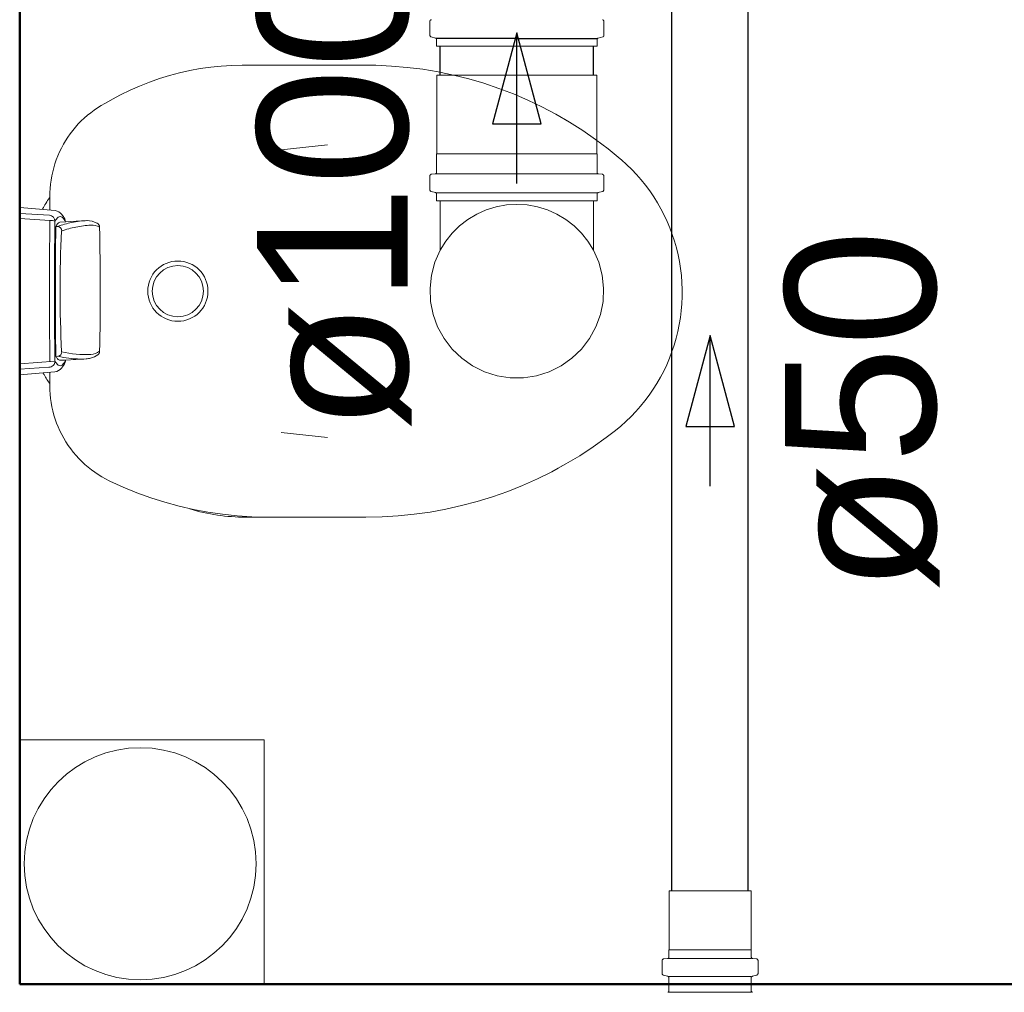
# Model space of a CAD drawing. Header units: millimetres. Extents: x 567 to 934, y -1 to 364.
# Tile 137 of 256: x 624.9 to 626.21, y 105.62 to 106.91. Entities that reach past the tile are written whole.
import ezdxf

# ---------------------------------------------------------------- set-up
doc = ezdxf.new("R2010")
doc.units = ezdxf.units.MM
doc.header["$MEASUREMENT"] = 0
doc.linetypes.add('NULL', pattern=[0])
for name, color, linetype, lineweight in [('A-WALL', 7, 'Continuous', 25), ('ARQ-ALV-REB', 7, 'Continuous', 18), ('Caixas e Ralos - TIGRE', 7, 'Continuous', 13), ('CV-Condutos', 14, 'Continuous', 25), ('CV-Sentido conduto', 14, 'Continuous', 30), ('CV-Textos conduto', 7, 'Continuous', 9), ('Peças hidrossanitárias', 7, 'Continuous', 13), ('Simbolos', 14, 'Continuous', 20), ('Simbolos_int', 14, 'Continuous', 15), ('TQ-Condutos', 14, 'Continuous', 25), ('TQ-Sentido conduto', 14, 'Continuous', 30), ('TQ-Textos conduto', 7, 'Continuous', 9)]:
    doc.layers.add(name, color=color, linetype=linetype, lineweight=lineweight)
doc.layers.add('ARQ FINA', color=8, linetype='Continuous')
doc.layers.add('SIMBOLOS-INT', color=7, linetype='Continuous')
doc.styles.add('Arial', font='arial.ttf')

msp = doc.modelspace()

# ---------------------------------------------------------------- linework, layer by layer
at = {"layer": 'A-WALL', "color": 8, "lineweight": 50}
for p, q in [((624.8991, 105.6342), (624.8991, 107.5342)), ((627.9591, 105.6342), (624.8991, 105.6342))]:
    msp.add_line(p, q, dxfattribs=at)
at = {"layer": 'ARQ FINA', "lineweight": 5}
for radius in [0.04, 0.034]:
    msp.add_circle((625.1091, 106.5542), radius, dxfattribs=at)
at = {"layer": 'ARQ-ALV-REB', "color": 8}
for p, q in [((624.8991, 105.9587), (625.2236, 105.9587)), ((625.2236, 105.9587), (625.2236, 105.6342))]:
    msp.add_line(p, q, dxfattribs=at)
at = {"layer": 'Caixas e Ralos - TIGRE', "color": 8}
for p, q in [((625.2236, 105.9587), (624.8991, 105.9587)), ((625.2236, 105.6342), (625.2236, 105.9587))]:
    msp.add_line(p, q, dxfattribs=at)
for start, end in [(90, 270), (270, 90)]:
    msp.add_arc((625.0591, 105.7942), 0.154, start, end, dxfattribs=at)
at = {"layer": 'CV-Condutos'}
for p, q in [((625.765, 105.7582), (625.765, 107.0902)), ((625.8664, 105.7582), (625.8664, 107.0902))]:
    msp.add_line(p, q, dxfattribs=at)
at = {"layer": 'CV-Sentido conduto'}
for p, q in [((625.8157, 106.4954), (625.7833, 106.3747)), ((625.848, 106.3747), (625.8157, 106.4954)), ((625.7833, 106.3747), (625.848, 106.3747))]:
    msp.add_line(p, q, dxfattribs=at)
msp.add_lwpolyline([(625.8157, 106.2954), (625.8157, 106.4954)], dxfattribs=at)
at = {"layer": 'Peças hidrossanitárias', "color": 8}
for p, q in [((625.3587, 106.8542), (625.1946, 106.8542)), ((625.0274, 106.8116), (625.0122, 106.8034)), ((625.3076, 106.7484), (625.2462, 106.7416)), ((624.9391, 106.6804), (624.9391, 106.6624)), ((624.8991, 106.6651), (624.9463, 106.6611)), ((624.8991, 106.6575), (624.9387, 106.6549)), ((624.9391, 106.648), (624.8991, 106.6506)), ((624.947, 106.64), (624.9493, 106.6402)), ((624.9602, 106.6462), (624.9525, 106.6458)), ((624.96, 106.6462), (624.9883, 106.6478)), ((624.9499, 106.4678), (624.947, 106.4676)), ((624.8991, 106.4577), (624.946, 106.4613)), ((624.9602, 106.4628), (624.9531, 106.4624)), ((624.9873, 106.4643), (624.96, 106.4628)), ((624.8991, 106.4508), (624.9379, 106.4533)), ((624.9458, 106.4472), (624.8991, 106.4432)), ((624.9391, 106.4466), (624.9391, 106.4285)), ((625.2462, 106.3667), (625.3076, 106.3599)), ((625.2302, 106.2542), (625.1991, 106.2542)), ((625.2302, 106.2542), (625.3587, 106.2542)), ((624.8991, 105.9587), (625.2236, 105.9587)), ((625.2236, 105.9587), (625.2236, 105.6342))]:
    msp.add_line(p, q, dxfattribs=at)
at = {"layer": 'Peças hidrossanitárias', "color": 8, "flags": 128}
for points in [[(625.1946, 106.8542), (625.1806, 106.8539), (625.1667, 106.853), (625.1527, 106.8516), (625.1389, 106.8497), (625.1251, 106.8472), (625.1114, 106.8441), (625.0979, 106.8405), (625.0845, 106.8364), (625.0713, 106.8317), (625.0583, 106.8265), (625.0456, 106.8208), (625.033, 106.8146), (625.0274, 106.8116)], [(625.1946, 106.8542), (625.1806, 106.8539), (625.1667, 106.853), (625.1527, 106.8516), (625.1389, 106.8497), (625.1251, 106.8472), (625.1114, 106.8441), (625.0979, 106.8405), (625.0845, 106.8364), (625.0713, 106.8317), (625.0583, 106.8265), (625.0456, 106.8208), (625.033, 106.8146), (625.0274, 106.8116)], [(625.62, 106.7838), (625.6109, 106.7891), (625.5925, 106.7988), (625.5737, 106.8078), (625.5545, 106.816), (625.5351, 106.8234), (625.5153, 106.8301), (625.4953, 106.8359), (625.4751, 106.841), (625.4547, 106.8452), (625.4341, 106.8487), (625.4134, 106.8513), (625.3926, 106.853), (625.3718, 106.854), (625.3587, 106.8542)], [(625.6965, 106.7299), (625.6804, 106.743), (625.6637, 106.7556), (625.6466, 106.7674), (625.629, 106.7786), (625.6109, 106.7891), (625.5925, 106.7988), (625.5737, 106.8078), (625.5545, 106.816), (625.5351, 106.8234), (625.5153, 106.8301), (625.4953, 106.8359), (625.4751, 106.841), (625.4547, 106.8452), (625.4341, 106.8487), (625.4134, 106.8513), (625.3926, 106.853), (625.3718, 106.854), (625.3587, 106.8542)], [(625.0122, 106.8034), (625.0074, 106.8006), (625.0026, 106.7976), (624.998, 106.7945), (624.9935, 106.7911), (624.9891, 106.7876), (624.9849, 106.7839), (624.9808, 106.7801), (624.9769, 106.7761), (624.9732, 106.7719), (624.9696, 106.7676), (624.9662, 106.7632), (624.963, 106.7586), (624.96, 106.7539), (624.9571, 106.7491), (624.9545, 106.7441), (624.952, 106.7391), (624.9498, 106.734), (624.9477, 106.7287), (624.9459, 106.7234), (624.9443, 106.7181), (624.9429, 106.7127), (624.9417, 106.7072), (624.9407, 106.7017), (624.94, 106.6961), (624.9395, 106.6905), (624.9392, 106.685), (624.9391, 106.6804)], [(625.0122, 106.8034), (625.0074, 106.8006), (625.0026, 106.7976), (624.998, 106.7945), (624.9935, 106.7911), (624.9891, 106.7876), (624.9849, 106.7839), (624.9808, 106.7801), (624.9769, 106.7761), (624.9732, 106.7719), (624.9696, 106.7676), (624.9662, 106.7632), (624.963, 106.7586), (624.96, 106.7539), (624.9571, 106.7491), (624.9545, 106.7441), (624.952, 106.7391), (624.9498, 106.734), (624.9477, 106.7287), (624.9459, 106.7234), (624.9443, 106.7181), (624.9429, 106.7127), (624.9417, 106.7072), (624.9407, 106.7017), (624.94, 106.6961), (624.9395, 106.6905), (624.9392, 106.685), (624.9391, 106.6804)], [(625.6965, 106.7299), (625.6804, 106.743), (625.6637, 106.7556), (625.6466, 106.7674), (625.629, 106.7786), (625.6225, 106.7824)], [(625.6899, 106.3691), (625.6971, 106.375), (625.704, 106.3812), (625.7107, 106.3877), (625.7172, 106.3945), (625.7234, 106.4015), (625.7292, 106.4087), (625.7348, 106.4162), (625.7401, 106.4239), (625.7451, 106.4318), (625.7498, 106.4399), (625.7541, 106.4481), (625.7581, 106.4565), (625.7617, 106.4651), (625.765, 106.4739), (625.768, 106.4827), (625.7706, 106.4917), (625.7728, 106.5007), (625.7747, 106.5099), (625.7762, 106.5191), (625.7774, 106.5283), (625.7781, 106.5376), (625.7785, 106.5469), (625.7786, 106.5563), (625.7782, 106.5656), (625.7775, 106.5749), (625.7764, 106.5842), (625.7749, 106.5934), (625.7731, 106.6025), (625.7709, 106.6116), (625.7684, 106.6206), (625.7654, 106.6294), (625.7622, 106.6382), (625.7586, 106.6468), (625.7546, 106.6552), (625.7503, 106.6635), (625.7457, 106.6716), (625.7408, 106.6795), (625.7355, 106.6873), (625.73, 106.6948), (625.7241, 106.702), (625.718, 106.7091), (625.7116, 106.7158), (625.7049, 106.7224), (625.698, 106.7286), (625.6965, 106.7299)], [(625.6899, 106.3691), (625.6971, 106.375), (625.704, 106.3812), (625.7107, 106.3877), (625.7172, 106.3945), (625.7234, 106.4015), (625.7292, 106.4087), (625.7348, 106.4162), (625.7401, 106.4239), (625.7451, 106.4318), (625.7498, 106.4399), (625.7541, 106.4481), (625.7581, 106.4565), (625.7617, 106.4651), (625.765, 106.4739), (625.768, 106.4827), (625.7706, 106.4917), (625.7728, 106.5007), (625.7747, 106.5099), (625.7762, 106.5191), (625.7774, 106.5283), (625.7781, 106.5376), (625.7785, 106.5469), (625.7786, 106.5563), (625.7782, 106.5656), (625.7775, 106.5749), (625.7764, 106.5842), (625.7749, 106.5934), (625.7731, 106.6025), (625.7709, 106.6116), (625.7684, 106.6206), (625.7654, 106.6294), (625.7622, 106.6382), (625.7586, 106.6468), (625.7546, 106.6552), (625.7503, 106.6635), (625.7457, 106.6716), (625.7408, 106.6795), (625.7355, 106.6873), (625.73, 106.6948), (625.7241, 106.702), (625.718, 106.7091), (625.7116, 106.7158), (625.7049, 106.7224), (625.698, 106.7286), (625.6965, 106.7299)], [(624.9391, 106.4285), (624.9392, 106.4229), (624.9396, 106.4173), (624.9401, 106.4117), (624.9409, 106.4062), (624.9419, 106.4007), (624.9431, 106.3952), (624.9446, 106.3898), (624.9462, 106.3844), (624.9481, 106.3791), (624.9502, 106.3739), (624.9524, 106.3688), (624.9549, 106.3638), (624.9576, 106.3589), (624.9605, 106.3541), (624.9636, 106.3494), (624.9668, 106.3449), (624.9702, 106.3404), (624.9739, 106.3362), (624.9776, 106.332), (624.9816, 106.328), (624.9857, 106.3242), (624.9899, 106.3206), (624.9943, 106.3171), (624.9988, 106.3138), (625.0035, 106.3107), (625.0082, 106.3077), (625.0131, 106.305), (625.0181, 106.3025)], [(624.9391, 106.4285), (624.9392, 106.4229), (624.9396, 106.4173), (624.9401, 106.4117), (624.9409, 106.4062), (624.9419, 106.4007), (624.9431, 106.3952), (624.9446, 106.3898), (624.9462, 106.3844), (624.9481, 106.3791), (624.9502, 106.3739), (624.9524, 106.3688), (624.9549, 106.3638), (624.9576, 106.3589), (624.9605, 106.3541), (624.9636, 106.3494), (624.9668, 106.3449), (624.9702, 106.3404), (624.9739, 106.3362), (624.9776, 106.332), (624.9816, 106.328), (624.9857, 106.3242), (624.9899, 106.3206), (624.9943, 106.3171), (624.9988, 106.3138), (625.0035, 106.3107), (625.0082, 106.3077), (625.0131, 106.305), (625.0181, 106.3025), (625.0187, 106.3022)], [(625.3587, 106.2542), (625.3801, 106.2546), (625.4014, 106.2559), (625.4227, 106.258), (625.4439, 106.261), (625.4649, 106.2648), (625.4857, 106.2695), (625.5064, 106.275), (625.5268, 106.2813), (625.547, 106.2884), (625.5668, 106.2963), (625.5864, 106.3051), (625.6055, 106.3146), (625.6243, 106.3248), (625.6426, 106.3358), (625.6605, 106.3475), (625.6779, 106.3599), (625.6899, 106.3691)], [(625.6164, 106.3205), (625.6243, 106.3248), (625.6426, 106.3358), (625.6605, 106.3475), (625.6779, 106.3599), (625.6899, 106.3691)], [(625.3587, 106.2542), (625.3801, 106.2546), (625.4014, 106.2559), (625.4227, 106.258), (625.4439, 106.261), (625.4649, 106.2648), (625.4857, 106.2695), (625.5064, 106.275), (625.5268, 106.2813), (625.547, 106.2884), (625.5668, 106.2963), (625.5864, 106.3051), (625.6055, 106.3146), (625.6141, 106.3192)], [(625.0187, 106.3022), (625.0365, 106.2941), (625.0547, 106.2867), (625.0731, 106.28), (625.0918, 106.2741), (625.1107, 106.269), (625.1298, 106.2646), (625.149, 106.2609), (625.1684, 106.2581), (625.1879, 106.256), (625.2075, 106.2547), (625.2271, 106.2542), (625.2302, 106.2542)], [(625.0187, 106.3022), (625.0365, 106.2941), (625.0547, 106.2867), (625.0731, 106.28), (625.0918, 106.2741), (625.1107, 106.269), (625.1298, 106.2646), (625.149, 106.2609), (625.1684, 106.2581), (625.1879, 106.256), (625.2075, 106.2547), (625.2271, 106.2542), (625.2302, 106.2542)]]:
    msp.add_lwpolyline(points, dxfattribs=at)
at = {"layer": 'Peças hidrossanitárias', "color": 8}
for centre, radius, start, end in [((625.0885, 106.5751), 0.1819, 145.5704, 150.9744), ((624.9378, 106.6468), 0.00818, 1.8602, 83.7517), ((624.962, 106.6385), 0.0182, 130.9886, 151.9845), ((624.9433, 106.646), 0.0154, 41.0752, 78.7855), ((624.9528, 106.6492), 0.00408, 49.0114, 130.9886), ((624.9328, 106.6368), 0.0293, 26.9248, 41.0752), ((624.944, 106.6391), 0.0174, 24.1043, 49.0114), ((635.1233, 106.5539), 10.1846, 179.47044, 180.52389), ((624.9394, 106.624), 0.024, 74.1834, 90.6728), ((630.6793, 106.5549), 5.7341, 179.07935, 180.93623), ((633.2836, 106.5538), 8.337, 179.40781, 180.59251), ((624.9582, 106.635), 0.0123, 117.7565, 155.8472), ((625, 106.4915), 0.1571, 101.6558, 108.8284), ((624.9489, 106.6341), 0.00608, 0.4328, 86.2904), ((625.0002, 106.5063), 0.1356, 101.2253, 109.611), ((624.9503, 106.6457), 0.00966, 3.0829, 26.9248), ((624.9927, 106.5266), 0.1213, 91.8808, 101.6558), ((625.0001, 106.507), 0.1349, 92.7747, 101.2253), ((624.9879, 106.617), 0.0308, 63.157, 89.1856), ((624.9947, 106.6192), 0.0226, 62.6002, 92.7747), ((624.9991, 106.6391), 0.00601, 1.3732, 63.157), ((621.4388, 106.5537), 3.5673, 358.7212, 1.3732), ((626.4989, 106.5542), 1.5462, 177.0381, 182.9778), ((624.9751, 106.4855), 0.0333, 212.4839, 219.6215), ((624.9488, 106.4739), 0.00624, 281.0044, 358.9956), ((624.9777, 106.5776), 0.1133, 255.8134, 263.2723), ((624.9857, 106.5995), 0.1294, 256.1701, 273.4937), ((624.9869, 106.4919), 0.0274, 283.3835, 305.4412), ((624.9922, 106.4933), 0.023, 273.4937, 304.5063), ((624.9996, 106.4741), 0.00564, 305.4412, 0.4655), ((624.9382, 106.4611), 0.00782, 267.7493, 0.9362), ((624.962, 106.4698), 0.0182, 208.1844, 229.0114), ((624.9533, 106.4675), 0.00506, 219.6215, 266.9463), ((624.9528, 106.4592), 0.00408, 229.0114, 310.9886), ((624.9307, 106.4722), 0.0314, 319.7409, 336.2591), ((624.944, 106.4693), 0.0174, 310.9886, 338.2947), ((624.9536, 106.4621), 0.00641, 336.2591, 6.3027), ((624.9807, 106.6027), 0.1386, 263.2723, 272.7277), ((624.9854, 106.4982), 0.0339, 273.0989, 283.3835), ((625.0885, 106.5351), 0.1819, 209.6628, 214.4351), ((624.9446, 106.4603), 0.0131, 274.9119, 320.0973), ((625.1991, 106.5142), 0.26, 253.388, 270)]:
    msp.add_arc(centre, radius, start, end, dxfattribs=at)
at = {"layer": 'Simbolos'}
for p, q in [((625.4438, 106.8936), (625.4438, 106.9125)), ((625.6745, 106.8936), (625.6745, 106.9125)), ((625.4453, 106.8917), (625.4511, 106.8901)), ((625.4526, 106.8793), (625.4526, 106.8882)), ((625.6657, 106.8793), (625.6657, 106.8882)), ((625.6731, 106.8917), (625.6672, 106.8901)), ((625.5592, 106.8793), (625.4526, 106.8793)), ((625.5592, 106.8793), (625.6657, 106.8793)), ((625.4531, 106.7365), (625.4531, 106.8411)), ((625.6651, 106.7365), (625.6651, 106.8411)), ((625.4526, 106.736), (625.4531, 106.7365)), ((625.4526, 106.7118), (625.4526, 106.736)), ((625.6656, 106.736), (625.6651, 106.7365)), ((625.6656, 106.7118), (625.6656, 106.736)), ((625.4438, 106.6885), (625.4438, 106.7074)), ((625.4456, 106.7094), (625.4508, 106.7098)), ((625.6726, 106.7094), (625.6674, 106.7098)), ((625.6744, 106.6885), (625.6744, 106.7074)), ((625.4453, 106.6865), (625.4511, 106.685)), ((625.4526, 106.6741), (625.4526, 106.683)), ((625.6656, 106.6741), (625.6656, 106.683)), ((625.6729, 106.6865), (625.6671, 106.685)), ((625.6656, 106.6741), (625.4526, 106.6741)), ((625.4575, 106.6087), (625.4575, 106.6741)), ((625.6607, 106.6087), (625.6607, 106.6741)), ((625.7614, 105.6801), (625.7614, 105.7582)), ((625.87, 105.6801), (625.87, 105.7582)), ((625.761, 105.6797), (625.7614, 105.6801)), ((625.761, 105.6703), (625.761, 105.6797)), ((625.8704, 105.6797), (625.87, 105.6801)), ((625.8704, 105.6703), (625.8704, 105.6797)), ((625.7521, 105.6483), (625.7521, 105.6658)), ((625.7539, 105.6678), (625.7591, 105.6683)), ((625.8774, 105.6678), (625.8722, 105.6683)), ((625.8793, 105.6483), (625.8793, 105.6658)), ((625.7535, 105.6464), (625.7595, 105.6448)), ((625.8778, 105.6464), (625.8718, 105.6448)), ((625.761, 105.6342), (625.761, 105.6429)), ((625.761, 105.6342), (625.8704, 105.6342)), ((625.761, 105.6342), (625.761, 105.6255)), ((625.8704, 105.6342), (625.761, 105.6342)), ((625.8704, 105.6342), (625.8704, 105.6429)), ((625.8704, 105.6342), (625.8704, 105.6255))]:
    msp.add_line(p, q, dxfattribs=at)
for points in [[(625.4456, 106.9145), (625.4453, 106.9145), (625.445, 106.9144), (625.4447, 106.9142), (625.4444, 106.914), (625.4442, 106.9138), (625.444, 106.9135), (625.4439, 106.9132), (625.4438, 106.9129), (625.4438, 106.9125)], [(625.6745, 106.9125), (625.6745, 106.9129), (625.6744, 106.9132), (625.6743, 106.9135), (625.6741, 106.9138), (625.6739, 106.914), (625.6736, 106.9142), (625.6734, 106.9144), (625.673, 106.9145), (625.6727, 106.9145)], [(625.4438, 106.8936), (625.4438, 106.8934), (625.4439, 106.8931), (625.444, 106.8928), (625.4441, 106.8925), (625.4443, 106.8923), (625.4445, 106.8921), (625.4448, 106.8919), (625.445, 106.8918), (625.4453, 106.8917)], [(625.4526, 106.8882), (625.4526, 106.8885), (625.4525, 106.8888), (625.4524, 106.8891), (625.4523, 106.8893), (625.4521, 106.8896), (625.4519, 106.8898), (625.4517, 106.8899), (625.4514, 106.8901), (625.4511, 106.8902)], [(625.6672, 106.8902), (625.667, 106.8901), (625.6667, 106.8899), (625.6665, 106.8898), (625.6663, 106.8896), (625.6661, 106.8893), (625.6659, 106.8891), (625.6658, 106.8888), (625.6658, 106.8885), (625.6657, 106.8882)], [(625.6731, 106.8917), (625.6733, 106.8918), (625.6736, 106.8919), (625.6738, 106.8921), (625.674, 106.8923), (625.6742, 106.8925), (625.6744, 106.8928), (625.6745, 106.8931), (625.6745, 106.8934), (625.6745, 106.8936)], [(625.4456, 106.7094), (625.4453, 106.7093), (625.445, 106.7092), (625.4447, 106.709), (625.4444, 106.7088), (625.4442, 106.7086), (625.444, 106.7083), (625.4439, 106.708), (625.4438, 106.7077), (625.4438, 106.7074)], [(625.4508, 106.7098), (625.4511, 106.7099), (625.4514, 106.71), (625.4517, 106.7101), (625.452, 106.7103), (625.4522, 106.7106), (625.4524, 106.7109), (625.4525, 106.7112), (625.4526, 106.7115), (625.4526, 106.7118)], [(625.6656, 106.7118), (625.6656, 106.7115), (625.6657, 106.7112), (625.6658, 106.7109), (625.666, 106.7106), (625.6662, 106.7103), (625.6665, 106.7101), (625.6668, 106.71), (625.6671, 106.7099), (625.6674, 106.7098)], [(625.6744, 106.7074), (625.6744, 106.7077), (625.6743, 106.708), (625.6742, 106.7083), (625.674, 106.7086), (625.6738, 106.7088), (625.6735, 106.709), (625.6732, 106.7092), (625.6729, 106.7093), (625.6726, 106.7094)], [(625.4438, 106.6885), (625.4438, 106.6882), (625.4439, 106.6879), (625.444, 106.6876), (625.4441, 106.6874), (625.4443, 106.6871), (625.4445, 106.6869), (625.4448, 106.6868), (625.445, 106.6866), (625.4453, 106.6865)], [(625.4526, 106.683), (625.4526, 106.6833), (625.4525, 106.6836), (625.4524, 106.6839), (625.4523, 106.6841), (625.4521, 106.6844), (625.4519, 106.6846), (625.4517, 106.6847), (625.4514, 106.6849), (625.4511, 106.685)], [(625.6671, 106.685), (625.6668, 106.6849), (625.6666, 106.6847), (625.6663, 106.6846), (625.6661, 106.6844), (625.6659, 106.6841), (625.6658, 106.6839), (625.6657, 106.6836), (625.6656, 106.6833), (625.6656, 106.683)], [(625.6729, 106.6865), (625.6732, 106.6866), (625.6735, 106.6868), (625.6737, 106.6869), (625.6739, 106.6871), (625.6741, 106.6874), (625.6742, 106.6876), (625.6743, 106.6879), (625.6744, 106.6882), (625.6744, 106.6885)], [(625.6607, 106.6087), (625.6535, 106.6204), (625.6449, 106.6312), (625.635, 106.6409), (625.6241, 106.6494), (625.6123, 106.6565), (625.5997, 106.6621), (625.5865, 106.6662), (625.5729, 106.6686), (625.5591, 106.6694), (625.5453, 106.6686), (625.5317, 106.6662), (625.5186, 106.6621), (625.5059, 106.6565), (625.4941, 106.6494), (625.4832, 106.6409), (625.4733, 106.6312), (625.4648, 106.6204), (625.4575, 106.6087)], [(625.4575, 106.6087), (625.4504, 106.5926), (625.4458, 106.5756), (625.4439, 106.5581), (625.4446, 106.5405), (625.448, 106.5232), (625.454, 106.5067), (625.4625, 106.4912), (625.4732, 106.4772), (625.4859, 106.4651), (625.5003, 106.455), (625.5161, 106.4472), (625.5329, 106.4419), (625.5503, 106.4392), (625.5679, 106.4392), (625.5853, 106.4419), (625.6021, 106.4472), (625.6179, 106.455), (625.6323, 106.4651), (625.645, 106.4772), (625.6557, 106.4912), (625.6642, 106.5067), (625.6702, 106.5232), (625.6736, 106.5405), (625.6743, 106.5581), (625.6724, 106.5756), (625.6678, 106.5926), (625.6607, 106.6087)], [(625.7591, 105.6683), (625.7595, 105.6684), (625.7598, 105.6685), (625.7601, 105.6686), (625.7603, 105.6688), (625.7605, 105.6691), (625.7607, 105.6693), (625.7608, 105.6696), (625.7609, 105.67), (625.761, 105.6703)], [(625.8704, 105.6703), (625.8704, 105.67), (625.8705, 105.6696), (625.8706, 105.6693), (625.8708, 105.6691), (625.871, 105.6688), (625.8713, 105.6686), (625.8715, 105.6685), (625.8719, 105.6684), (625.8722, 105.6683)], [(625.7539, 105.6678), (625.7536, 105.6678), (625.7532, 105.6677), (625.753, 105.6675), (625.7527, 105.6673), (625.7525, 105.6671), (625.7523, 105.6668), (625.7522, 105.6665), (625.7521, 105.6662), (625.7521, 105.6658)], [(625.8793, 105.6658), (625.8792, 105.6662), (625.8791, 105.6665), (625.879, 105.6668), (625.8788, 105.6671), (625.8786, 105.6673), (625.8784, 105.6675), (625.8781, 105.6677), (625.8778, 105.6678), (625.8774, 105.6678)], [(625.7521, 105.6483), (625.7521, 105.648), (625.7521, 105.6477), (625.7522, 105.6475), (625.7524, 105.6472), (625.7526, 105.647), (625.7528, 105.6468), (625.753, 105.6466), (625.7533, 105.6465), (625.7535, 105.6464)], [(625.761, 105.6429), (625.7609, 105.6431), (625.7609, 105.6434), (625.7608, 105.6437), (625.7606, 105.644), (625.7604, 105.6442), (625.7602, 105.6444), (625.76, 105.6446), (625.7597, 105.6447), (625.7595, 105.6448)], [(625.8718, 105.6448), (625.8716, 105.6447), (625.8713, 105.6446), (625.8711, 105.6444), (625.8709, 105.6442), (625.8707, 105.644), (625.8705, 105.6437), (625.8704, 105.6434), (625.8704, 105.6431), (625.8704, 105.6429)], [(625.8778, 105.6464), (625.878, 105.6465), (625.8783, 105.6466), (625.8785, 105.6468), (625.8787, 105.647), (625.8789, 105.6472), (625.8791, 105.6475), (625.8792, 105.6477), (625.8792, 105.648), (625.8793, 105.6483)], [(625.7595, 105.6235), (625.7597, 105.6236), (625.76, 105.6238), (625.7602, 105.6239), (625.7604, 105.6241), (625.7606, 105.6244), (625.7608, 105.6246), (625.7609, 105.6249), (625.7609, 105.6252), (625.761, 105.6255)], [(625.8704, 105.6255), (625.8704, 105.6252), (625.8704, 105.6249), (625.8705, 105.6246), (625.8707, 105.6244), (625.8709, 105.6241), (625.8711, 105.6239), (625.8713, 105.6238), (625.8716, 105.6236), (625.8718, 105.6235)]]:
    msp.add_lwpolyline(points, dxfattribs=at)
at = {"layer": 'SIMBOLOS-INT'}
for q in [(625.4526, 106.8897), (625.6657, 106.8897)]:
    msp.add_line((625.5592, 106.8897), q, dxfattribs=at)
at = {"layer": 'Simbolos_int'}
for p, q in [((625.6651, 106.8411), (625.4531, 106.8411)), ((625.6651, 106.7365), (625.4531, 106.7365)), ((625.6656, 106.71), (625.4526, 106.71)), ((625.6656, 106.6846), (625.4526, 106.6846)), ((625.6607, 106.6741), (625.4575, 106.6741)), ((625.87, 105.7582), (625.7614, 105.7582)), ((625.8704, 105.6797), (625.761, 105.6797)), ((625.8704, 105.6685), (625.761, 105.6685)), ((625.8704, 105.6444), (625.761, 105.6444)), ((625.761, 105.6239), (625.8704, 105.6239))]:
    msp.add_line(p, q, dxfattribs=at)
at = {"layer": 'TQ-Condutos'}
for p, q in [((625.4575, 106.8411), (625.4575, 106.8793)), ((625.6607, 106.8411), (625.6607, 106.8793))]:
    msp.add_line(p, q, dxfattribs=at)
at = {"layer": 'TQ-Sentido conduto'}
for p, q in [((625.5591, 106.8971), (625.5268, 106.7764)), ((625.5915, 106.7764), (625.5591, 106.8971)), ((625.5268, 106.7764), (625.5915, 106.7764))]:
    msp.add_line(p, q, dxfattribs=at)
msp.add_lwpolyline([(625.5591, 106.6971), (625.5591, 106.8971)], dxfattribs=at)

# ---------------------------------------------------------------- texts
at = {"layer": 'CV-Textos conduto', "linetype": 'NULL', "insert": (626.1203, 106.3954), "char_height": 0.2, "width": 0.962805, "attachment_point": 8, "rotation": 90.0002, "line_spacing_factor": 0.6, "style": 'Arial'}
msp.add_mtext('ø50', dxfattribs=at)
at = {"layer": 'TQ-Textos conduto', "linetype": 'NULL', "insert": (625.4195, 106.687), "char_height": 0.2, "width": 1.273476, "attachment_point": 8, "rotation": 90.0002, "line_spacing_factor": 0.6, "style": 'Arial'}
msp.add_mtext('ø100', dxfattribs=at)

doc.saveas('drawing.dxf')
